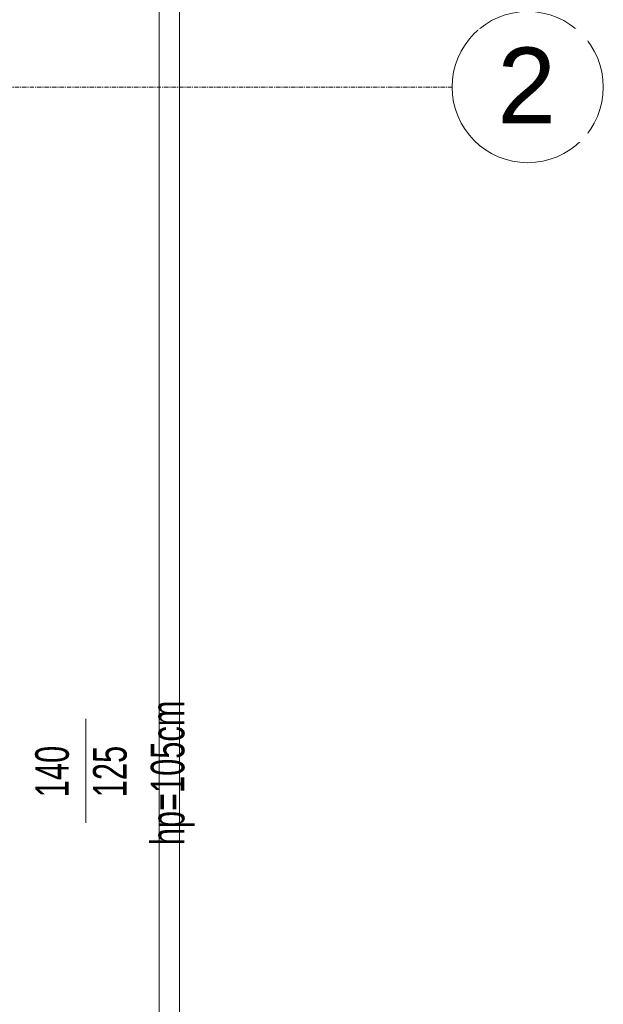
# Model space of a CAD drawing. Header units: millimetres. Extents: x -37728 to 44100, y 631619 to 691915.
# Tile 88 of 256: x -23863 to -22127, y 660401 to 663331. Entities that reach past the tile are written whole.
import ezdxf

# ---------------------------------------------------------------- set-up
doc = ezdxf.new("R2010")
doc.units = ezdxf.units.MM
doc.linetypes.add('Linia siatki', pattern=[2.2225, 1.27, -0.3175, 0.3175, -0.3175])
doc.layers.add('_XREF', color=7, linetype='Continuous')
for name, color, linetype, lineweight in [('A-GLAZ-IDEN', 252, 'Continuous', 5), ('A-WALL', 252, 'Continuous', 35), ('S-GRID', 252, 'Continuous', 5), ('S-GRID-IDEN', 252, 'Continuous', 5)]:
    doc.layers.add(name, color=color, linetype=linetype, lineweight=lineweight)
doc.styles.add('Arial Narrow_1', font='ARIALN.TTF', dxfattribs={"width": 0.8, "height": 10})
doc.styles.add('Arial_2', font='arial.ttf', dxfattribs={"height": 22.5})

# ---------------------------------------------------------------- blocks, each defined once
blk = doc.blocks.new('Siatka - M_Symbol siatki - okrąg mniejszy-7853319-__-00_00 Przyziemie PB')
at = {"layer": 'S-GRID-IDEN', "color": 252}
blk.add_circle((0, 0), 0.45, dxfattribs=at)
blk = doc.blocks.new('OOk oznaczenia okien __NL orneta - Oznaczenie okien standard flip-8779538-__-00_00 Przyziemie PB')
at = {"layer": 'A-GLAZ-IDEN', "color": 252}
blk.add_line((0, 0.3095), (0, -0.3095), dxfattribs=at)
blk = doc.blocks.new('A$C4e31ac75')
at = {"layer": 'A-WALL', "lineweight": 5}
for p, q in [((75.55, 859.65), (75.55, -76.1)), ((69.55, -70.1), (69.55, 853.65))]:
    blk.add_line(p, q, dxfattribs=at)
at = {"layer": 'S-GRID', "linetype": 'Linia siatki'}
blk.add_line((-1251.38, 784.9), (156.7, 784.9), dxfattribs=at)
at = {"layer": 'A-GLAZ-IDEN', "xscale": 49.99999999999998, "yscale": 49.99999999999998, "zscale": 49.99999999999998}
blk.add_blockref('OOk oznaczenia okien __NL orneta - Oznaczenie okien standard flip-8779538-__-00_00 Przyziemie PB', (47.71, 581.45), dxfattribs=at)
at = {"layer": 'S-GRID-IDEN', "xscale": 49.99999999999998, "yscale": 49.99999999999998, "zscale": 49.99999999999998, "rotation": 269.9999999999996}
blk.add_blockref('Siatka - M_Symbol siatki - okrąg mniejszy-7853319-__-00_00 Przyziemie PB', (179.2, 784.9), dxfattribs=at)
at = {"layer": 'A-GLAZ-IDEN', "char_height": 10, "attachment_point": 1, "rotation": 90, "style": 'Arial Narrow_1'}
for s, insert, width in [('hp=105cm', (67.03, 559.29), 53.8734), ('140', (32.64, 573.58), 19.2405), ('125', (49.84, 573.58), 19.2405)]:
    blk.add_mtext(s, dxfattribs=dict(at, insert=insert, width=width))
at = {"layer": 'S-GRID-IDEN', "insert": (170.15, 796.66), "char_height": 22.5, "width": 21.2447, "attachment_point": 1, "style": 'Arial_2', "bg_fill": 3, "box_fill_scale": 1.25, "bg_fill_color": 256, "bg_fill_true_color": 13158600, "bg_fill_transparency": 0}
blk.add_mtext('\\fArial|b0|i0|c238|p34|;2', dxfattribs=at)

msp = doc.modelspace()

# ---------------------------------------------------------------- block references
at = {"layer": '_XREF', "xscale": 10, "yscale": 10, "zscale": 10}
msp.add_blockref('A$C4e31ac75', (-24143.6, 655281.1), dxfattribs=at)

doc.saveas('drawing.dxf')
